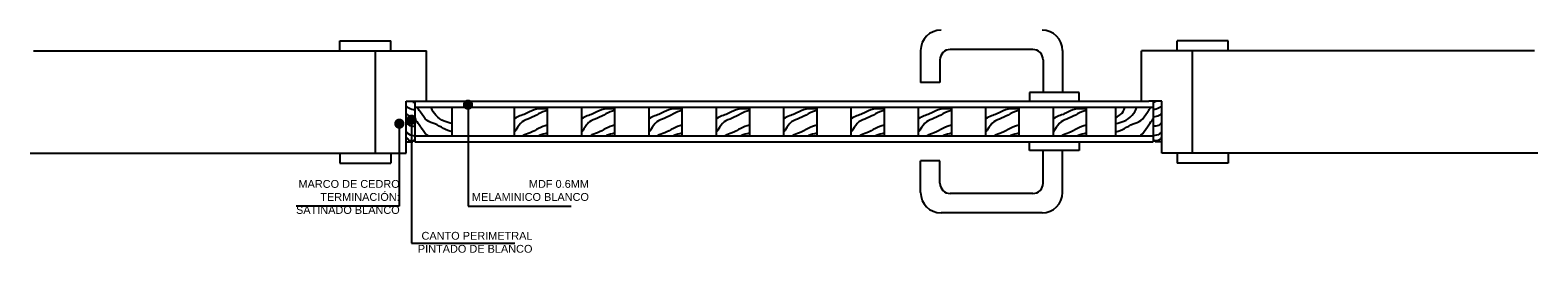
# Model space of a CAD drawing. Header units: millimetres. Extents: x 47.3 to 63.1, y -25.9 to 8.9.
# Tile 9 of 13: x 52.53 to 54.006, y 1.235 to 1.453. Entities that reach past the tile are written whole.
import ezdxf

# ---------------------------------------------------------------- set-up
doc = ezdxf.new("R2010")
doc.units = ezdxf.units.MM
doc.header["$LTSCALE"] = 0.2
for name, color, linetype in [('A BARANDA', 5, 'Continuous'), ('A CARPINTERIA', 5, 'Continuous'), ('TEXTOS', 2, 'Continuous'), ('TXT COTA', 3, 'Continuous')]:
    doc.layers.add(name, color=color, linetype=linetype)
doc.styles.add('arial', font='arial.ttf')
doc.styles.add('ROMANS', font='romans.shx')
doc.dimstyles.new('ESC10', dxfattribs={"dimtxt": 0.015, "dimasz": 0.01, "dimexe": 0, "dimexo": 0.06, "dimgap": 0.09, "dimtad": 0, "dimtoh": 1, "dimzin": 7, "dimdsep": 46, "dimtxsty": 'ROMANS', "dimblk": 'PUNTO', "dimcen": 0, "dimse1": 1, "dimse2": 1, "dimclrd": 1, "dimadec": 0, "dimazin": 0, "dimtfac": 1.2, "dimtix": 1, "dimtmove": 2, "dimatfit": 3, "dimldrblk": 'DOT', "dimfxl": 1, "dimtvp": 0.866667, "dimtolj": 1, "dimtzin": 7, "dimarcsym": 0})

# ---------------------------------------------------------------- blocks, each defined once
blk = doc.blocks.new('_Dot')
at = {"color": 0, "linetype": 'ByBlock', "lineweight": -2}
blk.add_line((-0.5, 0), (-1, 0), dxfattribs=at)
at = {"color": 0, "linetype": 'ByBlock', "const_width": 0.5}
blk.add_lwpolyline([(-0.25, 0, 1), (0.25, 0, 1)], format="xyb", close=True, dxfattribs=at)
blk = doc.blocks.new('PUNTO')
for p, q in [((-1, 0), (1, 0)), ((0, 1), (0, -1))]:
    blk.add_line(p, q)
at = {"const_width": 0.3}
blk.add_lwpolyline([(-0.15, 0, 1), (0.15, 0, 1)], format="xyb", close=True, dxfattribs=at)

msp = doc.modelspace()

# ---------------------------------------------------------------- linework, layer by layer
at = {"layer": 'A BARANDA'}
for p, q in [((53.4019, 1.4332), (53.4019, 1.402)), ((53.5119, 1.4342), (53.4309, 1.4342)), ((53.5409, 1.4332), (53.5409, 1.3922)), ((53.4209, 1.4242), (53.4209, 1.402)), ((53.5219, 1.4242), (53.5219, 1.3922)), ((53.4209, 1.402), (53.4019, 1.402)), ((53.5572, 1.3922), (53.5084, 1.3922)), ((53.5084, 1.3922), (53.5084, 1.3837)), ((53.5572, 1.3837), (53.5572, 1.3922)), ((53.42, 1.3831), (53.42, 1.3831)), ((53.42, 1.3831), (53.42, 1.3831)), ((53.4216, 1.3837), (53.4216, 1.3837)), ((53.4216, 1.3837), (53.4216, 1.3837)), ((53.5084, 1.3837), (53.5572, 1.3837)), ((53.5084, 1.3352), (53.5084, 1.3437)), ((53.5084, 1.3437), (53.5572, 1.3437)), ((53.5572, 1.3437), (53.5572, 1.3352)), ((53.5572, 1.3352), (53.5084, 1.3352)), ((53.5219, 1.3032), (53.5219, 1.3352)), ((53.5409, 1.2942), (53.5409, 1.3352)), ((53.4019, 1.2942), (53.4019, 1.3253)), ((53.4209, 1.3253), (53.4019, 1.3253)), ((53.4209, 1.3032), (53.4209, 1.3253)), ((53.5119, 1.2932), (53.4309, 1.2932)), ((53.5209, 1.2742), (53.4219, 1.2742))]:
    msp.add_line(p, q, dxfattribs=at)
for centre, radius, start, end in [((53.4219, 1.4332), 0.02, 90, 180), ((53.5209, 1.4332), 0.02, 0, 90), ((53.4309, 1.4242), 0.01, 90, 180), ((53.5119, 1.4242), 0.01, 0, 90), ((53.4309, 1.3032), 0.01, 180, 270), ((53.5119, 1.3032), 0.01, 270, 0), ((53.4219, 1.2942), 0.02, 180, 270), ((53.5209, 1.2942), 0.02, 270, 0)]:
    msp.add_arc(centre, radius, start, end, dxfattribs=at)
at = {"layer": 'A CARPINTERIA', "color": 2}
for p, q in [((52.8331, 1.4428), (52.8831, 1.4428)), ((52.8331, 1.4328), (52.8331, 1.4428)), ((52.8681, 1.4328), (52.9181, 1.4328)), ((52.8831, 1.4328), (52.8831, 1.4428)), ((52.9181, 1.3837), (52.9181, 1.4328)), ((53.6181, 1.3837), (53.6181, 1.4328)), ((53.6681, 1.4328), (53.6181, 1.4328)), ((53.7031, 1.4428), (53.6531, 1.4428)), ((53.6531, 1.4328), (53.6531, 1.4428)), ((53.7031, 1.4328), (53.7031, 1.4428)), ((52.8981, 1.3328), (52.8981, 1.3837)), ((52.8981, 1.3837), (52.911, 1.3837)), ((52.8981, 1.3328), (52.8981, 1.3837)), ((52.9046, 1.3837), (52.9046, 1.3827)), ((52.9046, 1.3827), (52.9066, 1.3827)), ((52.9066, 1.3837), (52.9066, 1.3437)), ((52.911, 1.3837), (53.6253, 1.3837)), ((53.6381, 1.3837), (53.6253, 1.3837)), ((53.6381, 1.3837), (53.6253, 1.3837)), ((53.6297, 1.3837), (53.6297, 1.3437)), ((53.6317, 1.3827), (53.6297, 1.3827)), ((53.6317, 1.3837), (53.6317, 1.3827)), ((53.6381, 1.3328), (53.6381, 1.3837)), ((53.6381, 1.3328), (53.6381, 1.3837)), ((52.8981, 1.3437), (52.9046, 1.3437)), ((52.9046, 1.3437), (52.9046, 1.3447)), ((52.9046, 1.3447), (52.9066, 1.3447)), ((52.9066, 1.3437), (53.6297, 1.3437)), ((53.6317, 1.3447), (53.6297, 1.3447)), ((53.6317, 1.3437), (53.6317, 1.3447)), ((53.6381, 1.3437), (53.6317, 1.3437)), ((52.8331, 1.3328), (52.8331, 1.3228)), ((52.8681, 1.3328), (52.8981, 1.3328)), ((52.8831, 1.3328), (52.8831, 1.3228)), ((53.6681, 1.3328), (53.6381, 1.3328)), ((53.6531, 1.3328), (53.6531, 1.3228)), ((53.7031, 1.3328), (53.7031, 1.3228)), ((52.8331, 1.3228), (52.8831, 1.3228)), ((53.7031, 1.3228), (53.6531, 1.3228))]:
    msp.add_line(p, q, dxfattribs=at)
at = {"layer": 'A CARPINTERIA'}
for p, q in [((52.9066, 1.3777), (53.6297, 1.3777)), ((52.9432, 1.3497), (52.9432, 1.3777)), ((52.9066, 1.3497), (53.6297, 1.3497))]:
    msp.add_line(p, q, dxfattribs=at)
at = {"layer": 'A CARPINTERIA', "ltscale": 0.025}
for p, q in [((53.0041, 1.3497), (53.0041, 1.3777)), ((53.0363, 1.3777), (53.0363, 1.3497)), ((53.0701, 1.3497), (53.0701, 1.3777)), ((53.1023, 1.3777), (53.1023, 1.3497)), ((53.1361, 1.3497), (53.1361, 1.3777)), ((53.1682, 1.3777), (53.1682, 1.3497)), ((53.2021, 1.3497), (53.2021, 1.3777)), ((53.2342, 1.3777), (53.2342, 1.3497)), ((53.268, 1.3497), (53.268, 1.3777)), ((53.3002, 1.3777), (53.3002, 1.3497)), ((53.334, 1.3497), (53.334, 1.3777)), ((53.3662, 1.3777), (53.3662, 1.3497)), ((53.4, 1.3497), (53.4, 1.3777)), ((53.4321, 1.3777), (53.4321, 1.3497)), ((53.4659, 1.3497), (53.4659, 1.3777)), ((53.4981, 1.3777), (53.4981, 1.3497)), ((53.5319, 1.3497), (53.5319, 1.3777)), ((53.5641, 1.3777), (53.5641, 1.3497)), ((53.5931, 1.3497), (53.5931, 1.3776))]:
    msp.add_line(p, q, dxfattribs=at)
at = {"layer": 'A CARPINTERIA'}
for points, knots in [([(52.8981, 1.3788), (52.899, 1.3782), (52.9015, 1.3763), (52.9046, 1.3756), (52.9066, 1.3754)], [0.00263433, 0.00263433, 0.00263433, 0.00263433, 0.00647244, 0.01352476, 0.01352476, 0.01352476, 0.01352476]), ([(52.9432, 1.3537), (52.9372, 1.3549), (52.9299, 1.3606), (52.9171, 1.3642), (52.9144, 1.37), (52.9114, 1.374), (52.911, 1.3746), (52.9103, 1.3756), (52.9096, 1.3766), (52.9088, 1.3777)], [0.00132283, 0.00132283, 0.00132283, 0.00132283, 0.01565722, 0.02220414, 0.0302281, 0.03158559, 0.03158559, 0.03158559, 0.03382052, 0.03382052, 0.03382052, 0.03382052]), ([(52.9432, 1.3616), (52.9405, 1.3624), (52.9345, 1.3636), (52.9275, 1.3688), (52.9236, 1.3742), (52.9225, 1.3777)], [0.00145915, 0.00145915, 0.00145915, 0.00145915, 0.00785425, 0.01557249, 0.02171402, 0.02171402, 0.02171402, 0.02171402]), ([(53.0363, 1.3758), (53.0246, 1.3777), (53.0181, 1.3711), (53.0075, 1.369), (53.0041, 1.3663)], [0.00091219, 0.00091219, 0.00091219, 0.00091219, 0.01727877, 0.02709102, 0.02709102, 0.02709102, 0.02709102]), ([(53.0363, 1.3744), (53.0304, 1.3732), (53.023, 1.3676), (53.0103, 1.3639), (53.0075, 1.3582), (53.0046, 1.3541), (53.0041, 1.3535)], [0.00132283, 0.00132283, 0.00132283, 0.00132283, 0.01565722, 0.02220414, 0.0302281, 0.03158559, 0.03158559, 0.03158559, 0.03158559]), ([(53.1023, 1.3758), (53.0906, 1.3777), (53.0841, 1.3711), (53.0735, 1.369), (53.0701, 1.3663)], [0.00091219, 0.00091219, 0.00091219, 0.00091219, 0.01727877, 0.02709102, 0.02709102, 0.02709102, 0.02709102]), ([(53.1023, 1.3744), (53.0963, 1.3732), (53.089, 1.3676), (53.0763, 1.3639), (53.0735, 1.3582), (53.0705, 1.3541), (53.0701, 1.3535)], [0.00132283, 0.00132283, 0.00132283, 0.00132283, 0.01565722, 0.02220414, 0.0302281, 0.03158559, 0.03158559, 0.03158559, 0.03158559]), ([(53.1682, 1.3758), (53.1565, 1.3777), (53.1501, 1.3711), (53.1395, 1.369), (53.1361, 1.3663)], [0.00091219, 0.00091219, 0.00091219, 0.00091219, 0.01727877, 0.02709102, 0.02709102, 0.02709102, 0.02709102]), ([(53.1682, 1.3744), (53.1623, 1.3732), (53.1549, 1.3676), (53.1422, 1.3639), (53.1395, 1.3582), (53.1365, 1.3541), (53.1361, 1.3535)], [0.00132283, 0.00132283, 0.00132283, 0.00132283, 0.01565722, 0.02220414, 0.0302281, 0.03158559, 0.03158559, 0.03158559, 0.03158559]), ([(53.2342, 1.3758), (53.2225, 1.3777), (53.216, 1.3711), (53.2054, 1.369), (53.2021, 1.3663)], [0.00091219, 0.00091219, 0.00091219, 0.00091219, 0.01727877, 0.02709102, 0.02709102, 0.02709102, 0.02709102]), ([(53.2342, 1.3744), (53.2283, 1.3732), (53.2209, 1.3676), (53.2082, 1.3639), (53.2054, 1.3582), (53.2025, 1.3541), (53.2021, 1.3535)], [0.00132283, 0.00132283, 0.00132283, 0.00132283, 0.01565722, 0.02220414, 0.0302281, 0.03158559, 0.03158559, 0.03158559, 0.03158559]), ([(53.3002, 1.3758), (53.2885, 1.3777), (53.282, 1.3711), (53.2714, 1.369), (53.268, 1.3663)], [0.00091219, 0.00091219, 0.00091219, 0.00091219, 0.01727877, 0.02709102, 0.02709102, 0.02709102, 0.02709102]), ([(53.3002, 1.3744), (53.2943, 1.3732), (53.2869, 1.3676), (53.2742, 1.3639), (53.2714, 1.3582), (53.2685, 1.3541), (53.268, 1.3535)], [0.00132283, 0.00132283, 0.00132283, 0.00132283, 0.01565722, 0.02220414, 0.0302281, 0.03158559, 0.03158559, 0.03158559, 0.03158559]), ([(53.3662, 1.3758), (53.3544, 1.3777), (53.348, 1.3711), (53.3374, 1.369), (53.334, 1.3663)], [0.00091219, 0.00091219, 0.00091219, 0.00091219, 0.01727877, 0.02709102, 0.02709102, 0.02709102, 0.02709102]), ([(53.3662, 1.3744), (53.3602, 1.3732), (53.3529, 1.3676), (53.3401, 1.3639), (53.3374, 1.3582), (53.3344, 1.3541), (53.334, 1.3535)], [0.00132283, 0.00132283, 0.00132283, 0.00132283, 0.01565722, 0.02220414, 0.0302281, 0.03158559, 0.03158559, 0.03158559, 0.03158559]), ([(53.4321, 1.3758), (53.4204, 1.3777), (53.414, 1.3711), (53.4034, 1.369), (53.4, 1.3663)], [0.00091219, 0.00091219, 0.00091219, 0.00091219, 0.01727877, 0.02709102, 0.02709102, 0.02709102, 0.02709102]), ([(53.4321, 1.3744), (53.4262, 1.3732), (53.4188, 1.3676), (53.4061, 1.3639), (53.4034, 1.3582), (53.4004, 1.3541), (53.4, 1.3535)], [0.00132283, 0.00132283, 0.00132283, 0.00132283, 0.01565722, 0.02220414, 0.0302281, 0.03158559, 0.03158559, 0.03158559, 0.03158559]), ([(53.4981, 1.3758), (53.4864, 1.3777), (53.4799, 1.3711), (53.4693, 1.369), (53.4659, 1.3663)], [0.00091219, 0.00091219, 0.00091219, 0.00091219, 0.01727877, 0.02709102, 0.02709102, 0.02709102, 0.02709102]), ([(53.4981, 1.3744), (53.4922, 1.3732), (53.4848, 1.3676), (53.4721, 1.3639), (53.4693, 1.3582), (53.4664, 1.3541), (53.4659, 1.3535)], [0.00132283, 0.00132283, 0.00132283, 0.00132283, 0.01565722, 0.02220414, 0.0302281, 0.03158559, 0.03158559, 0.03158559, 0.03158559]), ([(53.5641, 1.3758), (53.5523, 1.3777), (53.5459, 1.3711), (53.5353, 1.369), (53.5319, 1.3663)], [0.00091219, 0.00091219, 0.00091219, 0.00091219, 0.01727877, 0.02709102, 0.02709102, 0.02709102, 0.02709102]), ([(53.5641, 1.3744), (53.5581, 1.3732), (53.5508, 1.3676), (53.538, 1.3639), (53.5353, 1.3582), (53.5323, 1.3541), (53.5319, 1.3535)], [0.00132283, 0.00132283, 0.00132283, 0.00132283, 0.01565722, 0.02220414, 0.0302281, 0.03158559, 0.03158559, 0.03158559, 0.03158559]), ([(53.5931, 1.3676), (53.5947, 1.3686), (53.5984, 1.3706), (53.6014, 1.3744), (53.6018, 1.3777)], [0.000500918, 0.000500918, 0.000500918, 0.000500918, 0.00480461, 0.010412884, 0.010412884, 0.010412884, 0.010412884]), ([(53.5931, 1.3537), (53.599, 1.3549), (53.6064, 1.3606), (53.6191, 1.3642), (53.6219, 1.37), (53.6248, 1.374), (53.6253, 1.3746), (53.626, 1.3756), (53.6267, 1.3766), (53.6275, 1.3777)], [0.00132283, 0.00132283, 0.00132283, 0.00132283, 0.01565722, 0.02220414, 0.0302281, 0.03158559, 0.03158559, 0.03158559, 0.03382052, 0.03382052, 0.03382052, 0.03382052]), ([(53.5931, 1.3616), (53.5958, 1.3624), (53.6018, 1.3636), (53.6087, 1.3688), (53.6127, 1.3742), (53.6137, 1.3777)], [0.00145915, 0.00145915, 0.00145915, 0.00145915, 0.00785425, 0.01557249, 0.02171402, 0.02171402, 0.02171402, 0.02171402]), ([(53.6381, 1.3788), (53.6373, 1.3782), (53.6348, 1.3763), (53.6317, 1.3756), (53.6297, 1.3754)], [0.00263433, 0.00263433, 0.00263433, 0.00263433, 0.00647244, 0.01352476, 0.01352476, 0.01352476, 0.01352476]), ([(52.8981, 1.3715), (52.899, 1.3708), (52.9015, 1.369), (52.9046, 1.3682), (52.9066, 1.3681)], [0.00263433, 0.00263433, 0.00263433, 0.00263433, 0.00647244, 0.01352476, 0.01352476, 0.01352476, 0.01352476]), ([(52.8981, 1.3629), (52.899, 1.3616), (52.9012, 1.359), (52.9048, 1.3591), (52.9066, 1.3595)], [0.00285686, 0.00285686, 0.00285686, 0.00285686, 0.00826182, 0.01437088, 0.01437088, 0.01437088, 0.01437088]), ([(52.9198, 1.3497), (52.9194, 1.3499), (52.9162, 1.3519), (52.9144, 1.3557), (52.9114, 1.3598), (52.911, 1.3604), (52.9096, 1.3623), (52.9081, 1.3643), (52.9066, 1.3664)], [0.02102335, 0.02102335, 0.02102335, 0.02102335, 0.02220414, 0.0302281, 0.03158559, 0.03158559, 0.03158559, 0.03600271, 0.03600271, 0.03600271, 0.03600271]), ([(53.0363, 1.3601), (53.0304, 1.3589), (53.0233, 1.3535), (53.0145, 1.3509), (53.0125, 1.3497)], [0.00132283, 0.00132283, 0.00132283, 0.00132283, 0.01565722, 0.02143376, 0.02143376, 0.02143376, 0.02143376]), ([(53.1023, 1.3601), (53.0963, 1.3589), (53.0892, 1.3535), (53.0805, 1.3509), (53.0785, 1.3497)], [0.00132283, 0.00132283, 0.00132283, 0.00132283, 0.01565722, 0.02143376, 0.02143376, 0.02143376, 0.02143376]), ([(53.1682, 1.3601), (53.1623, 1.3589), (53.1552, 1.3535), (53.1464, 1.3509), (53.1444, 1.3497)], [0.00132283, 0.00132283, 0.00132283, 0.00132283, 0.01565722, 0.02143376, 0.02143376, 0.02143376, 0.02143376]), ([(53.2342, 1.3601), (53.2283, 1.3589), (53.2212, 1.3535), (53.2124, 1.3509), (53.2104, 1.3497)], [0.00132283, 0.00132283, 0.00132283, 0.00132283, 0.01565722, 0.02143376, 0.02143376, 0.02143376, 0.02143376]), ([(53.3002, 1.3601), (53.2943, 1.3589), (53.2872, 1.3535), (53.2784, 1.3509), (53.2764, 1.3497)], [0.00132283, 0.00132283, 0.00132283, 0.00132283, 0.01565722, 0.02143376, 0.02143376, 0.02143376, 0.02143376]), ([(53.3662, 1.3601), (53.3602, 1.3589), (53.3531, 1.3535), (53.3443, 1.3509), (53.3423, 1.3497)], [0.00132283, 0.00132283, 0.00132283, 0.00132283, 0.01565722, 0.02143376, 0.02143376, 0.02143376, 0.02143376]), ([(53.4321, 1.3601), (53.4262, 1.3589), (53.4191, 1.3535), (53.4103, 1.3509), (53.4083, 1.3497)], [0.00132283, 0.00132283, 0.00132283, 0.00132283, 0.01565722, 0.02143376, 0.02143376, 0.02143376, 0.02143376]), ([(53.4981, 1.3601), (53.4922, 1.3589), (53.4851, 1.3535), (53.4763, 1.3509), (53.4743, 1.3497)], [0.00132283, 0.00132283, 0.00132283, 0.00132283, 0.01565722, 0.02143376, 0.02143376, 0.02143376, 0.02143376]), ([(53.5641, 1.3601), (53.5581, 1.3589), (53.551, 1.3535), (53.5422, 1.3509), (53.5402, 1.3497)], [0.00132283, 0.00132283, 0.00132283, 0.00132283, 0.01565722, 0.02143376, 0.02143376, 0.02143376, 0.02143376]), ([(53.6165, 1.3497), (53.6169, 1.3499), (53.6201, 1.3519), (53.6219, 1.3557), (53.6248, 1.3598), (53.6253, 1.3604), (53.6267, 1.3623), (53.6281, 1.3643), (53.6297, 1.3664)], [0.02102335, 0.02102335, 0.02102335, 0.02102335, 0.02220414, 0.0302281, 0.03158559, 0.03158559, 0.03158559, 0.03600271, 0.03600271, 0.03600271, 0.03600271]), ([(53.6381, 1.3715), (53.6373, 1.3708), (53.6348, 1.369), (53.6317, 1.3682), (53.6297, 1.3681)], [0.00263433, 0.00263433, 0.00263433, 0.00263433, 0.00647244, 0.01352476, 0.01352476, 0.01352476, 0.01352476]), ([(53.6381, 1.3629), (53.6372, 1.3616), (53.6351, 1.359), (53.6315, 1.3591), (53.6297, 1.3595)], [0.00285686, 0.00285686, 0.00285686, 0.00285686, 0.00826182, 0.01437088, 0.01437088, 0.01437088, 0.01437088]), ([(52.8981, 1.3539), (52.8989, 1.353), (52.9011, 1.3505), (52.9044, 1.3499), (52.9066, 1.3497)], [0.00168085, 0.00168085, 0.00168085, 0.00168085, 0.00565627, 0.01319363, 0.01319363, 0.01319363, 0.01319363]), ([(52.8981, 1.3483), (52.8989, 1.3474), (52.9011, 1.3449), (52.9044, 1.3443), (52.9066, 1.3456)], [0.00168085, 0.00168085, 0.00168085, 0.00168085, 0.00565627, 0.01319363, 0.01319363, 0.01319363, 0.01319363]), ([(53.0363, 1.3523), (53.0337, 1.3515), (53.0307, 1.3509), (53.0281, 1.3497), (53.0279, 1.3497)], [0.001459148, 0.001459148, 0.001459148, 0.001459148, 0.007854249, 0.008314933, 0.008314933, 0.008314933, 0.008314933]), ([(53.1023, 1.3523), (53.0996, 1.3515), (53.0967, 1.3509), (53.094, 1.3497), (53.0939, 1.3497)], [0.001459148, 0.001459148, 0.001459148, 0.001459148, 0.007854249, 0.008314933, 0.008314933, 0.008314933, 0.008314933]), ([(53.1682, 1.3523), (53.1656, 1.3515), (53.1627, 1.3509), (53.16, 1.3497), (53.1598, 1.3497)], [0.001459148, 0.001459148, 0.001459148, 0.001459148, 0.007854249, 0.008314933, 0.008314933, 0.008314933, 0.008314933]), ([(53.2342, 1.3523), (53.2316, 1.3515), (53.2286, 1.3509), (53.226, 1.3497), (53.2258, 1.3497)], [0.001459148, 0.001459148, 0.001459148, 0.001459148, 0.007854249, 0.008314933, 0.008314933, 0.008314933, 0.008314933]), ([(53.3002, 1.3523), (53.2975, 1.3515), (53.2946, 1.3509), (53.292, 1.3497), (53.2918, 1.3497)], [0.001459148, 0.001459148, 0.001459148, 0.001459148, 0.007854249, 0.008314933, 0.008314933, 0.008314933, 0.008314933]), ([(53.3662, 1.3523), (53.3635, 1.3515), (53.3606, 1.3509), (53.3579, 1.3497), (53.3578, 1.3497)], [0.001459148, 0.001459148, 0.001459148, 0.001459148, 0.007854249, 0.008314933, 0.008314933, 0.008314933, 0.008314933]), ([(53.4321, 1.3523), (53.4295, 1.3515), (53.4265, 1.3509), (53.4239, 1.3497), (53.4237, 1.3497)], [0.001459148, 0.001459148, 0.001459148, 0.001459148, 0.007854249, 0.008314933, 0.008314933, 0.008314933, 0.008314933]), ([(53.4981, 1.3523), (53.4954, 1.3515), (53.4925, 1.3509), (53.4899, 1.3497), (53.4897, 1.3497)], [0.001459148, 0.001459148, 0.001459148, 0.001459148, 0.007854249, 0.008314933, 0.008314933, 0.008314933, 0.008314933]), ([(53.5641, 1.3523), (53.5614, 1.3515), (53.5585, 1.3509), (53.5558, 1.3497), (53.5557, 1.3497)], [0.001459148, 0.001459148, 0.001459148, 0.001459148, 0.007854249, 0.008314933, 0.008314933, 0.008314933, 0.008314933]), ([(53.6381, 1.3539), (53.6374, 1.353), (53.6352, 1.3505), (53.6319, 1.3499), (53.6297, 1.3497)], [0.00168085, 0.00168085, 0.00168085, 0.00168085, 0.00565627, 0.01319363, 0.01319363, 0.01319363, 0.01319363]), ([(53.6381, 1.3483), (53.6374, 1.3474), (53.6352, 1.3449), (53.6319, 1.3443), (53.6297, 1.3456)], [0.00168085, 0.00168085, 0.00168085, 0.00168085, 0.00565627, 0.01319363, 0.01319363, 0.01319363, 0.01319363])]:
    msp.add_open_spline(points, degree=3, knots=knots, dxfattribs=at)
at = {"layer": 'TXT COTA', "color": 1}
for p, q in [((52.5332, 1.4328), (52.8681, 1.4328)), ((52.8681, 1.3328), (52.8681, 1.4328)), ((54.003, 1.4328), (53.6681, 1.4328)), ((53.6681, 1.3328), (53.6681, 1.4328)), ((53.6681, 1.3328), (53.6681, 1.4328)), ((52.5299, 1.3328), (52.8681, 1.3328)), ((54.0064, 1.3328), (53.6681, 1.3328))]:
    msp.add_line(p, q, dxfattribs=at)

# ---------------------------------------------------------------- texts
at = {"layer": 'TXT COTA', "ltscale": 0.025, "char_height": 0.00765, "width": 0.161597, "attachment_point": 3, "style": 'arial'}
for s, insert in [('MARCO DE CEDRO TERMINACIÓN: \\PSATINADO BLANCO', (52.8918, 1.3064)), ('MDF 0.6MM \\PMELAMINICO BLANCO', (53.0771, 1.3064)), ('CANTO PERIMETRAL\\PPINTADO DE BLANCO', (53.0218, 1.2556))]:
    msp.add_mtext(s, dxfattribs=dict(at, insert=insert))

# ---------------------------------------------------------------- leaders
at = {"layer": 'TEXTOS'}
for points in [[(52.9587, 1.3802), (52.9587, 1.2807), (53.0597, 1.2807)], [(52.8914, 1.3616), (52.8914, 1.2807), (52.7904, 1.2807)], [(52.9034, 1.3654), (52.9034, 1.2447), (53.0044, 1.2447)]]:
    msp.add_leader(points, dimstyle='ESC10', dxfattribs=at)

doc.saveas('drawing.dxf')
